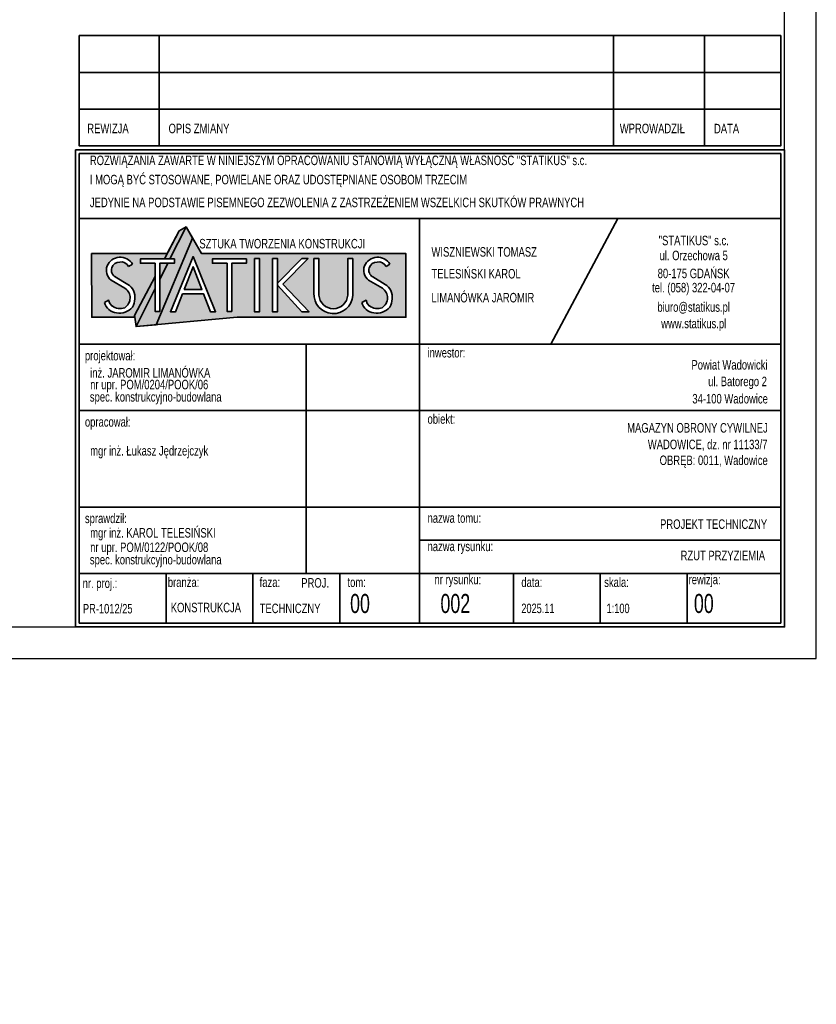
# Paper-space layout '_' of a CAD drawing. Header units: millimetres. Extents: x -85 to 607, y -65 to 286.
# Tile 7 of 10: x 481 to 607, y -65 to 90. Entities that reach past the tile are written whole.
import ezdxf

# ---------------------------------------------------------------- set-up
doc = ezdxf.new("R2010")
doc.units = ezdxf.units.MM
doc.layers.get('0').update_dxf_attribs({"linetype": 'CONTINUOUS'})
doc.layers.get('DEFPOINTS').update_dxf_attribs({"linetype": 'CONTINUOUS'})
doc.layers.add('FRAME', color=5, linetype='CONTINUOUS')
doc.layers.add('Standard', color=7, linetype='CONTINUOUS')
doc.styles.add('Arial', font='arial.ttf')
doc.styles.add('ROMANS', font='romans')
doc.dimstyles.new('AS_RADIAL', dxfattribs={"dimtxt": 2, "dimasz": 1.5, "dimexe": 1.25, "dimexo": 0.625, "dimgap": 0.8, "dimtad": 1, "dimdec": 0, "dimdsep": 46, "dimtxsty": 'ROMANS', "dimcen": 0, "dimdle": 1, "dimclrd": 4, "dimclre": 4, "dimclrt": 3, "dimadec": 0, "dimazin": 0, "dimtfac": 1, "dimtdec": 0, "dimtofl": 0, "dimtmove": 0, "dimatfit": 3, "dimldrblk": 'CLOSEDBLANK', "dimfxl": 0, "dimtolj": 1, "dimtzin": 0, "dimarcsym": 0})

# ---------------------------------------------------------------- blocks, each defined once
blk = doc.blocks.new('*D83')
at = {"layer": 'DEFPOINTS', "color": 0}
for p in [(-1169.36, -6.49), (-519.36, -6.49), (-519.36, -60.98)]:
    blk.add_point(p, dxfattribs=at)
at = {"color": 3, "insert": (-1152.64, -21.53), "char_height": 40, "attachment_point": 5, "style": 'ROMANS'}
blk.add_mtext('\\A1;{\\H0.25x;650}', dxfattribs=at)
blk = doc.blocks.new('_ClosedBlank')
at = {"color": 0, "linetype": 'ByBlock', "lineweight": -2}
for p, q in [((-1, 0.17), (0, 0)), ((-1, 0.17), (-1, -0.17)), ((0, 0), (-1, -0.17))]:
    blk.add_line(p, q, dxfattribs=at)
blk = doc.blocks.new('_None')
blk = doc.blocks.new('tabelka')
at = {"layer": 'Standard', "linetype": 'Continuous', "lineweight": 13}
blk.add_hatch(color=140, dxfattribs=at).paths.add_polyline_path([(-9844, 5732), (-9844, 4972), (-9918, 4972), (-9918, 5520), (-10240, 4911), (-10217, 4735), (-9902, 4764), (-9326, 6127), (-9430, 6306), (-9536, 6242), (-9769, 5800), (-9612, 5800), (-9612, 5732)])
h = blk.add_hatch(color=8, dxfattribs=at)
h.paths.add_polyline_path([(-8622, 4880), (-5965, 4880), (-5965, 5884), (-9185, 5884), (-9326, 6127), (-9902, 4764)])
h.paths.add_polyline_path([(-9180, 5317), (-9319, 5677), (-9459, 5317)])
h.paths.add_polyline_path([(-7371, 5085), (-7385, 5112), (-7397, 5140), (-7406, 5170), (-7412, 5200), (-7415, 5231), (-7415, 5262), (-7415, 5805), (-7337, 5805), (-7337, 5228), (-7334, 5206), (-7329, 5185), (-7323, 5164), (-7314, 5143), (-7303, 5124), (-7291, 5106), (-7277, 5089), (-7261, 5074), (-7244, 5060), (-7225, 5048), (-7206, 5037), (-7185, 5029), (-7164, 5023), (-7142, 5018), (-7121, 5016), (-7098, 5016), (-7076, 5018), (-7055, 5023), (-7034, 5029), (-7013, 5037), (-6994, 5047), (-6975, 5060), (-6958, 5073), (-6942, 5089), (-6928, 5106), (-6916, 5124), (-6905, 5143), (-6896, 5163), (-6889, 5184), (-6885, 5206), (-6882, 5228), (-6882, 5805), (-6804, 5805), (-6804, 5225), (-6807, 5195), (-6814, 5164), (-6824, 5135), (-6836, 5106), (-6851, 5079), (-6869, 5054), (-6890, 5031), (-6912, 5010), (-6937, 4991), (-6964, 4975), (-6991, 4962), (-7021, 4951), (-7051, 4944), (-7081, 4939), (-7112, 4938), (-7143, 4940), (-7174, 4945), (-7204, 4953), (-7233, 4964), (-7260, 4978), (-7287, 4994), (-7311, 5014), (-7333, 5035), (-7353, 5059)], flags=16)
h.paths.add_polyline_path([(-6284, 5689), (-6287, 5694), (-6289, 5698), (-6293, 5703), (-6296, 5707), (-6300, 5711), (-6303, 5715), (-6307, 5719), (-6311, 5723), (-6315, 5726), (-6320, 5729), (-6324, 5733), (-6329, 5736), (-6333, 5738), (-6338, 5741), (-6343, 5743), (-6348, 5745), (-6353, 5747), (-6359, 5749), (-6364, 5750), (-6369, 5752), (-6375, 5753), (-6380, 5753), (-6385, 5754), (-6391, 5754), (-6396, 5754), (-6402, 5754), (-6407, 5754), (-6413, 5753), (-6418, 5752), (-6429, 5752), (-6440, 5751), (-6450, 5749), (-6461, 5746), (-6471, 5743), (-6481, 5738), (-6490, 5733), (-6499, 5727), (-6507, 5720), (-6515, 5712), (-6522, 5704), (-6529, 5696), (-6534, 5686), (-6539, 5677), (-6543, 5667), (-6546, 5656), (-6548, 5646), (-6550, 5635), (-6550, 5624), (-6550, 5613), (-6548, 5602), (-6546, 5592), (-6543, 5582), (-6538, 5572), (-6534, 5562), (-6528, 5553), (-6521, 5544), (-6514, 5536), (-6506, 5529), (-6498, 5522), (-6489, 5516), (-6293, 5398), (-6289, 5396), (-6285, 5394), (-6282, 5391), (-6278, 5389), (-6274, 5387), (-6271, 5384), (-6267, 5381), (-6264, 5379), (-6261, 5376), (-6257, 5373), (-6254, 5370), (-6251, 5368), (-6248, 5365), (-6245, 5362), (-6242, 5359), (-6239, 5356), (-6236, 5352), (-6233, 5349), (-6230, 5346), (-6227, 5343), (-6225, 5339), (-6222, 5336), (-6219, 5332), (-6217, 5329), (-6214, 5325), (-6212, 5322), (-6210, 5318), (-6207, 5314), (-6205, 5311), (-6203, 5307), (-6201, 5303), (-6198, 5295), (-6195, 5286), (-6192, 5278), (-6190, 5270), (-6188, 5261), (-6186, 5252), (-6184, 5244), (-6183, 5235), (-6182, 5226), (-6181, 5217), (-6180, 5209), (-6180, 5200), (-6180, 5191), (-6180, 5182), (-6180, 5173), (-6181, 5164), (-6181, 5156), (-6183, 5147), (-6184, 5138), (-6186, 5129), (-6187, 5121), (-6190, 5112), (-6192, 5104), (-6195, 5095), (-6197, 5087), (-6201, 5078), (-6204, 5070), (-6207, 5062), (-6211, 5054), (-6215, 5046), (-6220, 5039), (-6226, 5032), (-6232, 5025), (-6238, 5019), (-6245, 5013), (-6252, 5007), (-6259, 5002), (-6266, 4996), (-6273, 4991), (-6281, 4986), (-6288, 4982), (-6296, 4977), (-6304, 4973), (-6312, 4969), (-6321, 4966), (-6329, 4963), (-6338, 4960), (-6346, 4957), (-6355, 4955), (-6363, 4952), (-6372, 4951), (-6381, 4949), (-6390, 4948), (-6399, 4947), (-6408, 4946), (-6417, 4946), (-6426, 4946), (-6435, 4946), (-6444, 4947), (-6453, 4948), (-6462, 4949), (-6470, 4950), (-6479, 4952), (-6487, 4953), (-6496, 4955), (-6504, 4957), (-6512, 4959), (-6520, 4962), (-6528, 4965), (-6536, 4968), (-6544, 4972), (-6551, 4976), (-6559, 4980), (-6566, 4985), (-6573, 4989), (-6580, 4995), (-6587, 5000), (-6593, 5005), (-6599, 5011), (-6605, 5017), (-6611, 5024), (-6617, 5030), (-6622, 5037), (-6627, 5044), (-6632, 5051), (-6636, 5058), (-6640, 5065), (-6644, 5073), (-6648, 5081), (-6651, 5089), (-6654, 5097), (-6657, 5105), (-6659, 5113), (-6593, 5148), (-6574, 5098), (-6540, 5058), (-6535, 5054), (-6529, 5050), (-6523, 5046), (-6517, 5043), (-6512, 5040), (-6505, 5037), (-6499, 5034), (-6493, 5031), (-6487, 5029), (-6480, 5027), (-6474, 5025), (-6467, 5023), (-6461, 5021), (-6454, 5020), (-6447, 5019), (-6441, 5018), (-6434, 5017), (-6427, 5017), (-6420, 5016), (-6414, 5016), (-6407, 5017), (-6400, 5017), (-6393, 5018), (-6387, 5019), (-6380, 5020), (-6373, 5021), (-6367, 5023), (-6360, 5025), (-6354, 5027), (-6347, 5029), (-6341, 5031), (-6331, 5038), (-6322, 5045), (-6313, 5053), (-6305, 5061), (-6297, 5070), (-6290, 5079), (-6284, 5089), (-6278, 5099), (-6273, 5109), (-6268, 5120), (-6264, 5131), (-6261, 5143), (-6259, 5154), (-6257, 5166), (-6256, 5177), (-6256, 5189), (-6257, 5201), (-6258, 5212), (-6260, 5224), (-6263, 5235), (-6267, 5246), (-6271, 5257), (-6276, 5268), (-6281, 5278), (-6288, 5288), (-6294, 5297), (-6302, 5306), (-6310, 5315), (-6319, 5323), (-6328, 5330), (-6337, 5337), (-6555, 5467), (-6561, 5472), (-6567, 5477), (-6573, 5483), (-6579, 5489), (-6584, 5495), (-6589, 5501), (-6594, 5508), (-6598, 5514), (-6602, 5521), (-6606, 5528), (-6610, 5535), (-6613, 5543), (-6616, 5550), (-6619, 5558), (-6622, 5565), (-6624, 5573), (-6625, 5581), (-6627, 5589), (-6628, 5597), (-6629, 5605), (-6630, 5613), (-6630, 5621), (-6630, 5629), (-6629, 5637), (-6629, 5645), (-6628, 5653), (-6626, 5661), (-6624, 5669), (-6622, 5676), (-6620, 5684), (-6618, 5692), (-6611, 5706), (-6603, 5720), (-6594, 5733), (-6584, 5746), (-6574, 5757), (-6562, 5769), (-6550, 5779), (-6537, 5788), (-6524, 5797), (-6510, 5804), (-6496, 5811), (-6481, 5816), (-6465, 5821), (-6450, 5824), (-6434, 5826), (-6418, 5827), (-6402, 5827), (-6387, 5826), (-6371, 5824), (-6355, 5820), (-6340, 5816), (-6325, 5811), (-6311, 5804), (-6297, 5797), (-6283, 5788), (-6270, 5779), (-6258, 5768), (-6247, 5757), (-6236, 5745), (-6227, 5733), (-6218, 5720), (-6279, 5679), (-6281, 5684)], flags=16)
h.paths.add_polyline_path([(-7607, 5806), (-7508, 5806), (-7905, 5402), (-7490, 4968), (-7607, 4968), (-7987, 5387), (-7987, 4967), (-8070, 4967), (-8070, 5806), (-7987, 5806), (-7987, 5417)], flags=16)
h.paths.add_polyline_path([(-8270, 4967), (-8352, 4967), (-8352, 5806), (-8270, 5806)], flags=16)
h.paths.add_polyline_path([(-9013, 5800), (-8478, 5800), (-8478, 5732), (-8709, 5732), (-8709, 4972), (-8784, 4972), (-8784, 5732), (-9013, 5732)], flags=16)
h.paths.add_polyline_path([(-9675, 4969), (-9319, 5838), (-8964, 4969), (-9045, 4969), (-9154, 5250), (-9485, 5250), (-9594, 4969)], flags=16)
h = blk.add_hatch(color=8, dxfattribs=at)
h.paths.add_polyline_path([(-10915, 4881), (-10236, 4881), (-10240, 4911), (-9918, 5520), (-9918, 5732), (-10148, 5732), (-10148, 5800), (-9769, 5800), (-9725, 5885), (-10917, 5885)])
h.paths.add_polyline_path([(-10282, 5733), (-10273, 5720), (-10334, 5679), (-10337, 5684), (-10339, 5689), (-10342, 5694), (-10345, 5698), (-10348, 5703), (-10351, 5707), (-10355, 5711), (-10359, 5715), (-10362, 5719), (-10367, 5723), (-10371, 5726), (-10375, 5729), (-10379, 5733), (-10384, 5736), (-10389, 5738), (-10394, 5741), (-10399, 5743), (-10404, 5745), (-10409, 5747), (-10414, 5749), (-10419, 5750), (-10425, 5752), (-10430, 5753), (-10435, 5753), (-10441, 5754), (-10446, 5754), (-10452, 5754), (-10457, 5754), (-10463, 5754), (-10468, 5753), (-10473, 5752), (-10484, 5752), (-10495, 5751), (-10506, 5749), (-10516, 5746), (-10526, 5743), (-10536, 5738), (-10546, 5733), (-10554, 5727), (-10563, 5720), (-10571, 5712), (-10578, 5704), (-10584, 5696), (-10590, 5686), (-10595, 5677), (-10598, 5667), (-10602, 5656), (-10604, 5646), (-10605, 5635), (-10606, 5624), (-10605, 5613), (-10604, 5602), (-10601, 5592), (-10598, 5582), (-10594, 5572), (-10589, 5562), (-10583, 5553), (-10577, 5544), (-10569, 5536), (-10562, 5529), (-10553, 5522), (-10544, 5516), (-10348, 5398), (-10344, 5396), (-10341, 5394), (-10337, 5391), (-10333, 5389), (-10330, 5387), (-10326, 5384), (-10323, 5381), (-10319, 5379), (-10316, 5376), (-10313, 5373), (-10310, 5370), (-10306, 5368), (-10303, 5365), (-10300, 5362), (-10297, 5359), (-10294, 5356), (-10291, 5352), (-10288, 5349), (-10285, 5346), (-10283, 5343), (-10280, 5339), (-10277, 5336), (-10275, 5332), (-10272, 5329), (-10270, 5325), (-10267, 5322), (-10265, 5318), (-10263, 5314), (-10261, 5311), (-10259, 5307), (-10257, 5303), (-10253, 5295), (-10250, 5286), (-10248, 5278), (-10245, 5270), (-10243, 5261), (-10241, 5252), (-10240, 5244), (-10238, 5235), (-10237, 5226), (-10236, 5217), (-10235, 5209), (-10235, 5200), (-10235, 5191), (-10235, 5182), (-10235, 5173), (-10236, 5164), (-10237, 5156), (-10238, 5147), (-10239, 5138), (-10241, 5129), (-10243, 5121), (-10245, 5112), (-10247, 5104), (-10250, 5095), (-10253, 5087), (-10256, 5078), (-10259, 5070), (-10263, 5062), (-10267, 5054), (-10271, 5046), (-10275, 5039), (-10281, 5032), (-10287, 5025), (-10294, 5019), (-10300, 5013), (-10307, 5007), (-10314, 5002), (-10321, 4996), (-10329, 4991), (-10336, 4986), (-10344, 4982), (-10352, 4977), (-10360, 4973), (-10368, 4969), (-10376, 4966), (-10384, 4963), (-10393, 4960), (-10401, 4957), (-10410, 4955), (-10419, 4952), (-10428, 4951), (-10436, 4949), (-10445, 4948), (-10454, 4947), (-10463, 4946), (-10472, 4946), (-10481, 4946), (-10490, 4946), (-10499, 4947), (-10508, 4948), (-10517, 4949), (-10526, 4950), (-10534, 4952), (-10543, 4953), (-10551, 4955), (-10559, 4957), (-10567, 4959), (-10576, 4962), (-10584, 4965), (-10591, 4968), (-10599, 4972), (-10607, 4976), (-10614, 4980), (-10621, 4985), (-10628, 4989), (-10635, 4995), (-10642, 5000), (-10648, 5005), (-10655, 5011), (-10661, 5017), (-10667, 5024), (-10672, 5030), (-10677, 5037), (-10682, 5044), (-10687, 5051), (-10692, 5058), (-10696, 5065), (-10700, 5073), (-10703, 5081), (-10707, 5089), (-10710, 5097), (-10712, 5105), (-10715, 5113), (-10649, 5148), (-10629, 5098), (-10595, 5058), (-10590, 5054), (-10584, 5050), (-10579, 5046), (-10573, 5043), (-10567, 5040), (-10561, 5037), (-10555, 5034), (-10548, 5031), (-10542, 5029), (-10536, 5027), (-10529, 5025), (-10523, 5023), (-10516, 5021), (-10509, 5020), (-10503, 5019), (-10496, 5018), (-10489, 5017), (-10483, 5017), (-10476, 5016), (-10469, 5016), (-10462, 5017), (-10455, 5017), (-10449, 5018), (-10442, 5019), (-10435, 5020), (-10429, 5021), (-10422, 5023), (-10415, 5025), (-10409, 5027), (-10403, 5029), (-10396, 5031), (-10387, 5038), (-10377, 5045), (-10369, 5053), (-10360, 5061), (-10353, 5070), (-10346, 5079), (-10339, 5089), (-10333, 5099), (-10328, 5109), (-10324, 5120), (-10320, 5131), (-10317, 5143), (-10314, 5154), (-10313, 5166), (-10312, 5177), (-10312, 5189), (-10312, 5201), (-10313, 5212), (-10316, 5224), (-10318, 5235), (-10322, 5246), (-10326, 5257), (-10331, 5268), (-10337, 5278), (-10343, 5288), (-10350, 5297), (-10357, 5306), (-10365, 5315), (-10374, 5323), (-10383, 5330), (-10392, 5337), (-10611, 5467), (-10617, 5472), (-10623, 5477), (-10628, 5483), (-10634, 5489), (-10639, 5495), (-10644, 5501), (-10649, 5508), (-10653, 5514), (-10658, 5521), (-10662, 5528), (-10665, 5535), (-10669, 5543), (-10672, 5550), (-10674, 5558), (-10677, 5565), (-10679, 5573), (-10681, 5581), (-10682, 5589), (-10684, 5597), (-10684, 5605), (-10685, 5613), (-10685, 5621), (-10685, 5629), (-10685, 5637), (-10684, 5645), (-10683, 5653), (-10682, 5661), (-10680, 5669), (-10678, 5676), (-10675, 5684), (-10673, 5692), (-10666, 5706), (-10658, 5720), (-10649, 5733), (-10640, 5746), (-10629, 5757), (-10618, 5769), (-10606, 5779), (-10593, 5788), (-10579, 5797), (-10565, 5804), (-10551, 5811), (-10536, 5816), (-10521, 5821), (-10505, 5824), (-10489, 5826), (-10474, 5827), (-10458, 5827), (-10442, 5826), (-10426, 5824), (-10411, 5820), (-10395, 5816), (-10381, 5811), (-10366, 5804), (-10352, 5797), (-10339, 5788), (-10326, 5779), (-10314, 5768), (-10302, 5757), (-10292, 5745)], flags=16)
at = {"layer": 'Standard', "color": 8, "linetype": 'Continuous', "lineweight": 35}
for p, q in [((-3684, 4455), (-2628, 6438)), ((-7415, 5262), (-7415, 5805)), ((-6804, 5225), (-6804, 5805)), ((-10334, 5679), (-10273, 5720)), ((-9718, 5731), (-9840, 5488)), ((-6279, 5679), (-6218, 5720)), ((-10611, 5467), (-10392, 5337)), ((-10348, 5398), (-10544, 5516)), ((-6555, 5467), (-6337, 5337)), ((-6293, 5398), (-6489, 5516)), ((-5750, 1367), (-60, 1367))]:
    blk.add_line(p, q, dxfattribs=at)
for points in [[(-11112, 9320), (-9852, 9320), (-9852, 8741), (-11112, 8741), (-11112, 9320)], [(-9852, 9320), (-2693, 9320), (-2693, 8741), (-9852, 8741), (-9852, 9320)], [(-2693, 9320), (-1260, 9320), (-1260, 8741), (-2693, 8741), (-2693, 9320)], [(-1260, 9320), (-60, 9320), (-60, 8741), (-1260, 8741), (-1260, 9320)], [(-11112, 8741), (-9852, 8741), (-9852, 8162), (-11112, 8162), (-11112, 8741)], [(-9852, 8741), (-2693, 8741), (-2693, 8162), (-9852, 8162), (-9852, 8741)], [(-2693, 8741), (-1260, 8741), (-1260, 8162), (-2693, 8162), (-2693, 8741)], [(-1260, 8741), (-60, 8741), (-60, 8162), (-1260, 8162), (-1260, 8741)], [(-11112, 8162), (-9852, 8162), (-9852, 7583), (-11112, 7583), (-11112, 8162)], [(-9852, 8162), (-2693, 8162), (-2693, 7583), (-9852, 7583), (-9852, 8162)], [(-2693, 8162), (-1260, 8162), (-1260, 7583), (-2693, 7583), (-2693, 8162)], [(-1260, 8162), (-60, 8162), (-60, 7583), (-1260, 7583), (-1260, 8162)], [(-11172, 7520), (0, 7520), (0, 0), (-11172, 0), (-11172, 7520)], [(-11112, 7460), (-60, 7460), (-60, 6438), (-11112, 6438), (-11112, 7460)], [(-11112, 7460), (-60, 7460), (-60, 6438), (-11112, 6438), (-11112, 7460)], [(-5750, 6438), (-11112, 6438), (-11112, 4455), (-5750, 4455), (-5750, 6438)], [(-11112, 6438), (-5750, 6438), (-5750, 4455), (-11112, 4455), (-11112, 6438)], [(-5750, 6438), (-60, 6438), (-60, 4455), (-5750, 4455), (-5750, 6438)], [(-10917, 5885), (-9725, 5885), (-9536, 6242), (-9430, 6306), (-9185, 5884), (-5965, 5884), (-5965, 4880), (-8622, 4880), (-10217, 4735), (-10236, 4881), (-10915, 4881), (-10917, 5885)], [(-10217, 4735), (-10236, 4881), (-10240, 4911), (-9918, 5521), (-9918, 5332), (-10217, 4735), (-9902, 4764), (-9326, 6127), (-9430, 6306), (-9683, 5800), (-9769, 5800), (-9536, 6242), (-9430, 6306)], [(-9918, 5732), (-10148, 5732), (-10148, 5800), (-9612, 5800), (-9612, 5732), (-9844, 5732), (-9844, 4972), (-9918, 4972), (-9918, 5732)], [(-9485, 5250), (-9594, 4969), (-9675, 4969), (-9319, 5838), (-8964, 4969), (-9045, 4969), (-9154, 5250), (-9485, 5250)], [(-8784, 5732), (-9013, 5732), (-9013, 5800), (-8478, 5800), (-8478, 5732), (-8709, 5732), (-8709, 4972), (-8784, 4972), (-8784, 5732)], [(-8352, 5806), (-8270, 5806), (-8270, 4967), (-8352, 4967), (-8352, 5806)], [(-8070, 5806), (-7987, 5806), (-7987, 4967), (-8070, 4967), (-8070, 5806)], [(-7987, 5417), (-7607, 5806), (-7508, 5806), (-7905, 5402)], [(-7337, 5228), (-7337, 5805), (-7414, 5805)], [(-6882, 5228), (-6882, 5805), (-6804, 5805)], [(-9459, 5317), (-9180, 5317), (-9319, 5677), (-9459, 5317)], [(-7987, 5387), (-7607, 4968), (-7490, 4968), (-7905, 5402)], [(-10595, 5058), (-10629, 5098), (-10649, 5148), (-10715, 5113)], [(-6540, 5058), (-6574, 5098), (-6593, 5148), (-6659, 5113)], [(-11112, 4455), (-7538, 4455), (-7538, 3409), (-11112, 3409), (-11112, 4455)], [(-7538, 4455), (-5750, 4455), (-5750, 3409), (-7538, 3409), (-7538, 4455)], [(-5750, 3409), (-60, 3409), (-60, 4455), (-5750, 4455), (-5750, 3409)], [(-11112, 3409), (-7538, 3409), (-7538, 1889), (-11112, 1889), (-11112, 3409)], [(-7538, 3409), (-5750, 3409), (-5750, 1889), (-7538, 1889), (-7538, 3409)], [(-7538, 3409), (-5750, 3409), (-5750, 1889), (-7538, 1889), (-7538, 3409)], [(-5750, 1889), (-60, 1889), (-60, 3409), (-5750, 3409), (-5750, 1889)], [(-11112, 1889), (-7538, 1889), (-7538, 844), (-11112, 844), (-11112, 1889)], [(-7538, 1889), (-5750, 1889), (-5750, 844), (-7538, 844), (-7538, 1889)], [(-7538, 1889), (-5750, 1889), (-5750, 844), (-7538, 844), (-7538, 1889)], [(-5750, 844), (-60, 844), (-60, 1889), (-5750, 1889), (-5750, 844)], [(-11112, 60), (-9744, 60), (-9744, 844), (-11112, 844), (-11112, 60)], [(-9744, 60), (-8376, 60), (-8376, 844), (-9744, 844), (-9744, 60)], [(-8376, 60), (-7008, 60), (-7008, 844), (-8376, 844), (-8376, 60)], [(-7008, 60), (-5750, 60), (-5750, 844), (-7008, 844), (-7008, 60)], [(-5750, 60), (-4272, 60), (-4272, 844), (-5750, 844), (-5750, 60)], [(-4272, 60), (-2904, 60), (-2904, 844), (-4272, 844), (-4272, 60)], [(-2904, 60), (-1536, 60), (-1536, 844), (-2904, 844), (-2904, 60)], [(-60, 844), (-1536, 844), (-1536, 60), (-60, 60), (-60, 844)]]:
    blk.add_lwpolyline(points, dxfattribs=at)
for centre, radius, start, end in [((-10466, 5601), 226, 31.5307, 156.4654), ((-10466, 5601), 226, 31.5307, 156.4654), ((-10478, 5625), 127, 87.8728, 238.8048), ((-10451, 5626), 128, 24.3775, 100.2723), ((-6410, 5601), 226, 31.5307, 156.4654), ((-6423, 5625), 127, 87.8728, 238.8048), ((-6395, 5626), 128, 24.3775, 100.2723), ((-10485, 5623), 200, 159.7604, 231.1907), ((-6430, 5623), 200, 159.7604, 231.1907), ((-10494, 5185), 183, 302.4138, 56.135), ((-10467, 5192), 238, 27.8147, 59.9715), ((-10541, 5190), 306, 330.3921, 21.6507), ((-6439, 5185), 183, 302.4138, 56.135), ((-6412, 5192), 238, 27.8147, 59.9715), ((-6486, 5190), 306, 330.3921, 21.6507), ((-7109, 5244), 306, 176.5673, 356.5139), ((-7109, 5244), 228, 184.015, 355.985), ((-10501, 5170), 221, 195.0028, 263.5511), ((-10472, 5220), 203, 232.7358, 291.9806), ((-10477, 5214), 268, 259.5841, 319.1441), ((-6446, 5170), 221, 195.0028, 263.5511), ((-6417, 5220), 203, 232.7358, 291.9806), ((-6422, 5214), 268, 259.5841, 319.1441)]:
    blk.add_arc(centre, radius, start, end, dxfattribs=at)
at = {"layer": 'Standard', "color": 3, "linetype": 'Continuous', "lineweight": 25, "char_height": 150, "attachment_point": 7, "style": 'Arial'}
for s, insert, width in [('\\W0.71;REWIZJA', (-10986, 7780), 710.56), ('\\W0.71;OPIS ZMIANY', (-9705, 7780), 1018.47), ('\\W0.71;WPROWADZIŁ', (-2596, 7780), 1084.78), ('\\W0.71;DATA', (-1112, 7780), 452.75), ('{\\W0.71;Powiat Wadowicki}', (-1467, 4054), 1991.77), ('\\W0.71;inż. JAROMIR LIMANÓWKA', (-10940, 3928), 1958.3), ('{\\W0.71;ul. Batorego 2}', (-1204, 3749), 1409.49), ('\\W0.71;spec. konstrukcyjno-budowlana', (-10945, 3506), 2141.72), ('\\W0.71;nr upr. POM/0204/POOK/06', (-10940, 3700), 1925.21), ('{\\W0.71;34-100 Wadowice}', (-1453, 3520), 2465.5), ('{\\W0.71;MAGAZYN OBRONY CYWILNEJ}', (-2480, 3061), 4445.65), ('{\\W0.71;mgr inż. Łukasz Jędrzejczyk}', (-10940, 2656), 1900.15), ('\\A1;{\\W8.8252;     \\W0.71;WADOWICE, dz. nr 11133/7\\P\\W9.4659;     \\W0.71;OBRĘB: 0011, Wadowice}', (-4723, 2506), 4445.65), ('\\W0.71;mgr inż. KAROL TELESIŃSKI', (-10940, 1363), 2041.77), ('{\\W0.71;PROJEKT TECHNICZNY}', (-1961, 1543), 2133.31), ('\\W0.71;spec. konstrukcyjno-budowlana', (-10945, 940), 2141.72), ('\\W0.71;nr upr. POM/0122/POOK/08', (-10940, 1135), 1924.98), ('\\W0.70;PR-1012/25', (-11055, 210), 851.1)]:
    blk.add_mtext(s, dxfattribs=dict(at, insert=insert, width=width))
at = {"layer": 'Standard', "color": 8, "linetype": 'Continuous', "lineweight": 35, "char_height": 150, "attachment_point": 7, "style": 'Arial'}
for s, insert, width in [('\\W0.71;ROZWIĄZANIA ZAWARTE W NINIEJSZYM OPRACOWANIU STANOWIĄ WYŁĄCZNĄ WŁASNOŚĆ "STATIKUS" s.c.', (-10945, 7235), 7937.02), ('\\W0.71;I MOGĄ BYĆ STOSOWANE, POWIELANE ORAZ UDOSTĘPNIANE OSOBOM TRZECIM', (-10945, 6931), 6034.42), ('\\W0.71;JEDYNIE NA PODSTAWIE PISEMNEGO ZEZWOLENIA Z ZASTRZEŻENIEM WSZELKICH SKUTKÓW PRAWNYCH', (-10945, 6614), 7889.33), ('\\W0.71;SZTUKA TWORZENIA KONSTRUKCJI', (-9220, 5964), 2682.11), ('\\W0.71;"STATIKUS" s.c.', (-1983, 6014), 1166.46), ('\\W0.71;WISZNIEWSKI TOMASZ', (-5563, 5834), 1725.3), ('\\W0.71;ul. Orzechowa 5', (-1969, 5778), 1134.92), ('\\W0.71;TELESIŃSKI KAROL', (-5563, 5490), 1467.98), ('\\W0.71;80-175 GDAŃSK', (-1999, 5495), 1192.94), ('\\W0.71;LIMANÓWKA JAROMIR', (-5563, 5113), 1683.82), ('\\W0.71;tel. (058) 322-04-07', (-2087, 5228), 1367.67), ('\\W0.71;biuro@statikus.pl', (-2004, 4922), 1203.7), ('\\W0.71;www.statikus.pl', (-1944, 4662), 1084.95), ('\\W0.71;inwestor:', (-5625, 4245), 652.31), ('\\W0.71;projektował:', (-11023, 4156), 852.01), ('\\W0.71;opracował:', (-11023, 3111), 777.2), ('\\W0.71;obiekt:', (-5625, 3200), 494.32), ('\\W0.71;sprawdził:', (-11023, 1591), 718.88), ('\\W0.71;nazwa tomu:', (-5625, 1639), 902), ('\\W0.71;nazwa rysunku:', (-5625, 1149), 1093.44), ('\\W0.71;branża:', (-9717, 627), 552.57), ('\\W0.71;faza:', (-8270, 627), 377.8), ('\\W0.71;nr rysunku:', (-5515, 627), 793.79), ('\\W0.71;data:', (-4147, 627), 386.12), ('\\W0.71;skala:', (-2842, 627), 444.4), ('\\W0.71;rewizja:', (-1512, 627), 560.74), ('\\W0.71;nr. proj.:', (-11059, 568), 602.21), ('\\W0.71;PROJ.', (-7615, 617), 494.33), ('\\W0.71;tom:', (-6886, 627), 344.35), ('\\W0.71;KONSTRUKCJA', (-9671, 228), 1168.34), ('{\\W0.71;TECHNICZNY}', (-8270, 215), 1018.47)]:
    blk.add_mtext(s, dxfattribs=dict(at, insert=insert, width=width))
at = {"layer": 'Standard', "color": 2, "linetype": 'Continuous', "lineweight": 50, "insert": (-6845, 215), "char_height": 300, "width": 434.1, "attachment_point": 7, "style": 'Arial'}
blk.add_mtext('{\\W0.67;00}', dxfattribs=at)
blk = doc.blocks.new('*U82')
at = {"layer": 'FRAME'}
for p, q in [((-519.36, -6.49), (-519.36, 290.51)), ((-524.36, -1.49), (-524.36, 285.51)), ((-1144.36, -1.49), (-524.36, -1.49)), ((-1169.36, -6.49), (-519.36, -6.49))]:
    blk.add_line(p, q, dxfattribs=at)
dim = blk.add_linear_dim(base=(-519.36, -60.98), p1=(-1169.36, -6.49), p2=(-519.36, -6.49), text='{\\H0.25x;<>}', dimstyle='AS_RADIAL', override={"dimtxt": 40, "dimblk1": 'None', "dimblk2": 'None', "dimsah": 1, "dimse1": 1, "dimse2": 1, "dimsd1": 1, "dimsd2": 1, "dimtmove": 2})
dim.commit()
dim.dimension.update_dxf_attribs({"geometry": '*D83', "text_midpoint": (-1152.64, -21.53), "dimtype": 160})

psp = doc.layouts.new('_')

# ---------------------------------------------------------------- block references
psp.add_blockref('*U82', (1125.942, -4.037))
at = {"xscale": 0.01, "yscale": 0.01, "zscale": 0.01}
psp.add_blockref('tabelka', (601.577, -5.526), dxfattribs=at)

# ---------------------------------------------------------------- texts
at = {"layer": 'Standard', "color": 3, "linetype": 'Continuous', "lineweight": 25, "insert": (585.198, 4.956), "char_height": 1.5, "width": 21.33315, "attachment_point": 7, "style": 'Arial'}
psp.add_mtext('{\\W0.71;RZUT PRZYZIEMIA}', dxfattribs=at)
at = {"layer": 'Standard', "color": 2, "linetype": 'Continuous', "lineweight": 50, "char_height": 3, "width": 4.34104, "attachment_point": 7, "style": 'Arial'}
for s, insert in [('{\\W0.67;002}', (547.363, -3.378)), ('{\\W0.67;00}', (587.294, -3.378))]:
    psp.add_mtext(s, dxfattribs=dict(at, insert=insert))
at = {"layer": 'Standard', "color": 8, "linetype": 'Continuous', "lineweight": 35, "char_height": 1.5, "width": 5.92733, "attachment_point": 7, "style": 'Arial'}
for s, insert in [('\\W0.69;2025.11', (560.108, -3.378)), ('{\\W0.69;1:100}', (573.54, -3.378))]:
    psp.add_mtext(s, dxfattribs=dict(at, insert=insert))

doc.saveas('drawing.dxf')
